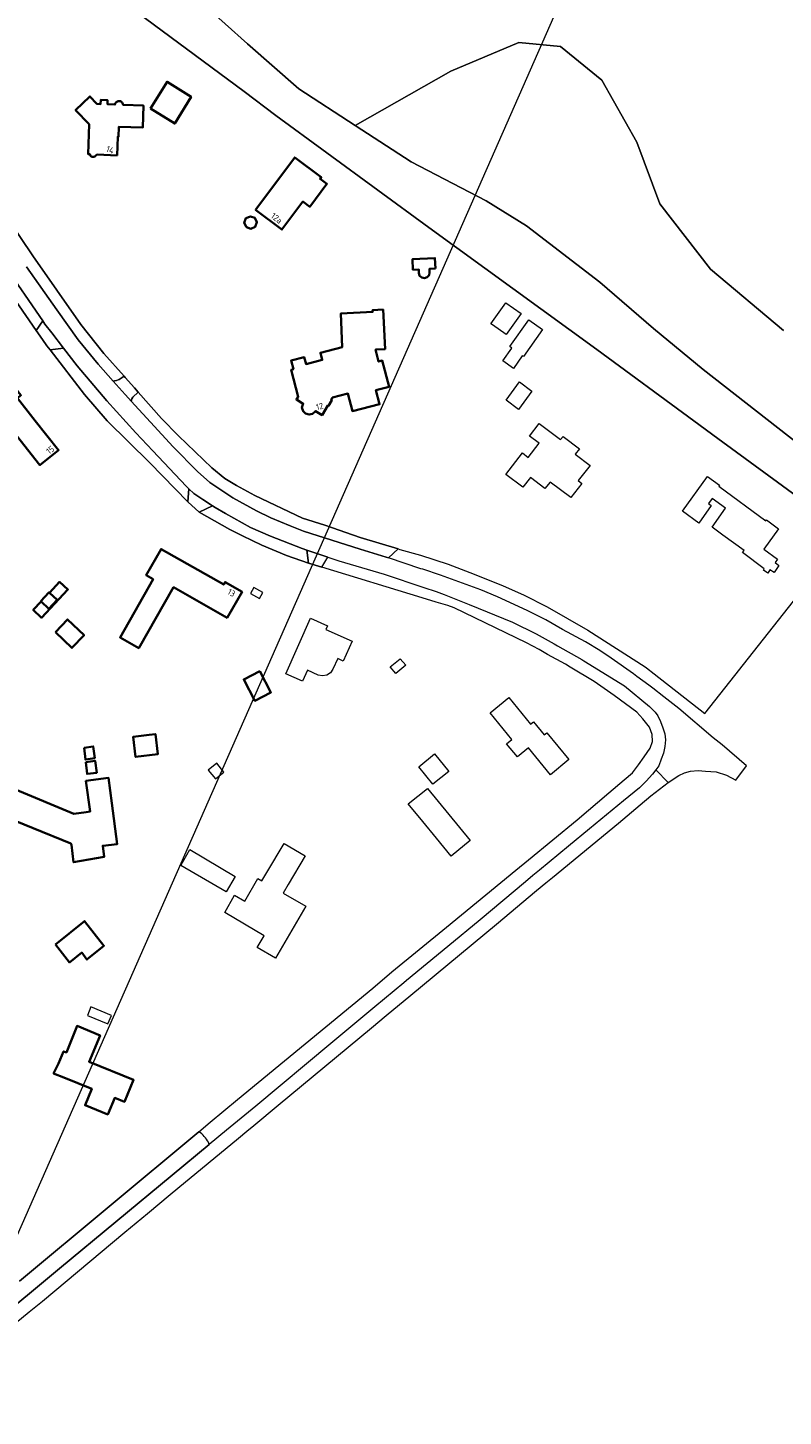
# Model space of a CAD drawing. Header units: metres. Extents: x 140853 to 145288, y 474558 to 480269.
# Tile 54 of 256: x 142742 to 142962, y 475711 to 476114. Entities that reach past the tile are written whole.
import ezdxf
from ezdxf.enums import TextEntityAlignment as Align

# ---------------------------------------------------------------- set-up
doc = ezdxf.new("R2010")
doc.units = ezdxf.units.M
doc.header["$MEASUREMENT"] = 0
for name, color, linetype, lineweight in [('B-WE-GR-BOS_LOOF-G', 40, 'Continuous', 13), ('B-WE-GR-GRAS_KRUIDENRIJK-G', 80, 'Continuous', 18), ('B-WE-GR-HEIDE-G', 200, 'Continuous', 13), ('B-WE-OG-BEBOUWING-G', 7, 'Continuous', 35), ('B-WE-OG-BEBOUWING_BIJGEBOUW-G', 7, 'Continuous', 18), ('B-WE-OG-BEBOUWING_HUISNUMMER-T18', 10, 'Continuous', 18), ('B-WE-OG-HULPLIJN-G', 50, 'Continuous', 18), ('B-WE-OG-TERREIN_ERF-G', 7, 'Continuous', 18), ('B-WE-VH-VERHARDING_ASFALT-G', 252, 'Continuous', 18), ('B-WE-VH-VERHARDING_BETONSTRAATSTEEN-G', 252, 'Continuous', 18), ('B-WE-VH-VERHARDING_HALFVERHARDING_GRIND-G', 252, 'Continuous', 18), ('B-WE-VH-VERHARDING_STRAATBAKSTEEN-G', 252, 'Continuous', 18)]:
    doc.layers.add(name, color=color, linetype=linetype, lineweight=lineweight)
doc.styles.add('NLCS-ISO', font='txt')

msp = doc.modelspace()

# ---------------------------------------------------------------- linework, layer by layer
at = {"layer": 'B-WE-GR-BOS_LOOF-G', "ltscale": 0.2, "flags": 128}
for points in [[(142757.625, 476131.027), (142805.222, 476095.633), (142814.44, 476088.731), (142858.914, 476056.114), (142907.705, 476020.734), (142935.928, 476000), (142942.844, 475994.88), (142980.392, 475967.35)], [(142989.092, 475975.512), (142938.607, 476014.936), (142924.145, 476026.83), (142908.539, 476040.277), (142887.267, 476056.664), (142875.566, 476063.903), (142853.745, 476075.243), (142837.521, 476085.788), (142821.129, 476096.441), (142806.265, 476109.513), (142793.248, 476121.187)], [(142961.972, 476026.268), (142940.761, 476044.007), (142926.063, 476063.021), (142919.311, 476080.925), (142909.195, 476099.007), (142897.124, 476108.734), (142885.017, 476109.878), (142865.342, 476101.533), (142837.521, 476085.788), (142837.521, 476085.788), (142853.745, 476075.243), (142875.566, 476063.903), (142887.267, 476056.664), (142908.539, 476040.277), (142924.145, 476026.83), (142938.607, 476014.936), (142989.092, 475975.512)]]:
    msp.add_lwpolyline(points, dxfattribs=at)
at = {"layer": 'B-WE-GR-GRAS_KRUIDENRIJK-G', "ltscale": 0.2, "flags": 128}
for points in [[(142742.035, 476044.764), (142750.809, 476032.208), (142757.079, 476023.53), (142762.837, 476016.409), (142767.18, 476011.545), (142767.603, 476011.579), (142768.187, 476011.707), (142768.672, 476011.891), (142768.928, 476012.047), (142770.394, 476012.934), (142764.535, 476019.536), (142757.79, 476027.993), (142743.857, 476047.975), (142725.25, 476075.435)], [(142723.925, 476056.47), (142744.867, 476026.225), (142746.763, 476029.037), (142735.466, 476045.466)]]:
    msp.add_lwpolyline(points, dxfattribs=at)
for points in [[(142788.86, 475976.483), (142789.212, 475980.238), (142788.446, 475980.965), (142778.712, 475991.287), (142773.791, 475996.546), (142765.347, 476005.792), (142756.768, 476015.951), (142752.799, 476021.102), (142748.865, 476020.592), (142758.898, 476007.654), (142765.452, 476000), (142777.864, 475987.751), (142788.86, 475976.483)], [(142772.401, 476005.751), (142778.074, 475999.573), (142784.588, 475992.481), (142784.631, 475992.435), (142791.691, 475985.258), (142795.329, 475982.036), (142801.924, 475977.663), (142808.878, 475973.871), (142813.016, 475971.81), (142818.667, 475969.512), (142822.497, 475967.923), (142838.923, 475962.714), (142846.525, 475960.388), (142847.238, 475960.15), (142850.006, 475962.799), (142838.943, 475966.119), (142828.688, 475969.717), (142822.248, 475971.73), (142808.329, 475978.315), (142802.992, 475981.167), (142799.628, 475983.223), (142795.84, 475986.336), (142786.211, 475995.623), (142781.251, 476000.702), (142774.459, 476008.354), (142772.926, 476006.913), (142772.638, 476006.396), (142772.401, 476005.751)], [(142823.96, 475958.609), (142823.468, 475962.452), (142822.149, 475962.891), (142812.948, 475966.483), (142807.1, 475969.038), (142799.804, 475973.053), (142796.868, 475974.836), (142796.06, 475975.338), (142792.171, 475973.431), (142801.106, 475968.404), (142804.74, 475966.536), (142810.421, 475963.862), (142817.588, 475960.842), (142823.96, 475958.609)]]:
    msp.add_lwpolyline(points, close=True, dxfattribs=at)
msp.add_lwpolyline([(142731.867, 475737.331), (142751.608, 475753.682), (142784.393, 475780.884), (142795.077, 475789.716), (142794.898, 475790.395), (142794.898, 475790.395, 0.1188393), (142792.105, 475793.467), (142792.105, 475793.467), (142740.029, 475750)], format="xyb", dxfattribs=at)
at = {"layer": 'B-WE-GR-HEIDE-G', "ltscale": 0.2, "flags": 128}
msp.add_lwpolyline([(142793.248, 476121.187), (142806.265, 476109.513), (142821.129, 476096.441), (142837.521, 476085.788), (142865.342, 476101.533), (142885.017, 476109.878), (142897.124, 476108.734), (142909.195, 476099.007), (142919.311, 476080.925), (142926.063, 476063.021), (142940.761, 476044.007), (142961.972, 476026.268)], dxfattribs=at)
at = {"layer": 'B-WE-OG-BEBOUWING-G', "ltscale": 0.2, "flags": 128}
for points in [[(142778.079, 476090.746), (142785.08, 476086.333), (142789.854, 476094.166), (142782.868, 476098.522), (142778.079, 476090.746)], [(142768.387, 476077.118), (142768.537, 476082.542), (142768.764, 476082.538), (142768.857, 476085.408), (142775.817, 476085.166), (142776.015, 476091.603), (142770.066, 476091.81), (142770.043, 476091.975), (142769.997, 476092.131), (142769.914, 476092.297), (142769.798, 476092.466), (142769.651, 476092.612), (142769.498, 476092.743), (142769.299, 476092.831), (142769.085, 476092.888), (142768.87, 476092.905), (142768.656, 476092.881), (142768.434, 476092.809), (142768.227, 476092.695), (142768.065, 476092.558), (142767.944, 476092.422), (142767.831, 476092.242), (142767.782, 476092.077), (142767.729, 476091.892), (142765.561, 476091.967), (142765.57, 476093.153), (142763.594, 476093.23), (142763.535, 476092.038), (142762.493, 476092.073), (142760.472, 476094.254), (142756.274, 476090.263), (142760.191, 476086.134), (142759.953, 476077.457), (142760.429, 476077.439), (142760.491, 476077.304), (142760.552, 476077.159), (142760.633, 476077.015), (142760.747, 476076.892), (142760.943, 476076.766), (142761.125, 476076.699), (142761.373, 476076.674), (142761.631, 476076.711), (142761.873, 476076.801), (142762.092, 476076.937), (142762.304, 476077.126), (142762.547, 476077.357), (142768.387, 476077.118)], [(142808.552, 476061.32), (142816.215, 476055.568), (142822.33, 476063.713), (142824.329, 476062.212), (142829.287, 476068.817), (142827.329, 476070.287), (142827.666, 476070.736), (142819.961, 476076.52), (142808.552, 476061.32)], [(142805.9, 476056.22), (142807.24, 476055.78), (142808.47, 476056.36), (142808.95, 476057.71), (142808.38, 476058.99), (142807.09, 476059.32), (142805.77, 476058.83), (142805.29, 476057.52), (142805.9, 476056.22)], [(142860.847, 476044.214), (142860.692, 476047.28), (142854.141, 476046.937), (142854.295, 476043.881), (142855.966, 476043.96), (142856.016, 476042.985), (142856.238, 476042.14), (142856.846, 476041.65), (142857.679, 476041.487), (142858.443, 476041.71), (142858.969, 476042.287), (142859.127, 476043.124), (142859.066, 476044.114), (142860.847, 476044.214)], [(142847.347, 476009.874), (142845.388, 476017.502), (142844.328, 476017.23), (142843.432, 476020.716), (142846.219, 476020.85), (142845.64, 476032.308), (142842.566, 476032.152), (142842.593, 476031.613), (142833.299, 476031.14), (142833.78, 476021.401), (142827.405, 476019.762), (142827.945, 476017.668), (142823.237, 476016.456), (142822.725, 476018.457), (142818.916, 476017.479), (142819.549, 476015.01), (142818.942, 476014.855), (142820.951, 476007.007), (142820.429, 476006.147), (142822.414, 476004.959), (142822.263, 476004.713), (142822.018, 476003.83), (142822.354, 476002.82), (142823.053, 476002.087), (142824.124, 476001.798), (142825.097, 476002.038), (142825.795, 476002.611), (142825.943, 476002.834), (142827.896, 476001.666), (142829.557, 476004.419), (142829.726, 476004.323), (142830.719, 476005.994), (142830.559, 476006.089), (142830.941, 476006.741), (142835.416, 476007.889), (142836.72, 476002.81), (142844.593, 476004.832), (142843.548, 476008.899), (142847.347, 476009.874)], [(142744.556, 476000), (142743.867, 476000.883), (142739.404, 476006.605), (142740.42, 476007.425), (142737.525, 476011.165), (142723.218, 476000), (142720.147, 475997.63), (142724.911, 475991.696), (142725.287, 475992.016), (142727.342, 475989.457), (142730.89, 475992.236), (142730.216, 475993.107), (142736.97, 475998.401), (142745.948, 475987.16), (142751.344, 475991.486), (142744.556, 476000)], [(142804.646, 475950.313), (142799.722, 475953.137), (142799.307, 475952.443), (142781.121, 475962.742), (142776.798, 475955.114), (142778.818, 475953.954), (142769.237, 475937.072), (142774.628, 475933.98), (142784.756, 475951.658), (142800.319, 475942.78), (142804.646, 475950.313)], [(142748.678, 475950.052), (142750.983, 475947.983), (142748.515, 475945.34), (142746.326, 475947.483), (142744.01, 475945.054), (142746.352, 475942.762), (142754.084, 475950.962), (142751.599, 475953.187), (142748.678, 475950.052)], [(142746.174, 475947.632), (142746.326, 475947.483), (142748.515, 475945.34), (142750.983, 475947.983), (142748.678, 475950.052), (142748.553, 475950.165), (142746.174, 475947.632)], [(142750.41, 475938.599), (142755.243, 475934.013), (142758.758, 475937.716), (142753.949, 475942.317), (142750.41, 475938.599)], [(142809.844, 475927.284), (142805.145, 475924.868), (142808.328, 475918.677), (142813.028, 475921.094), (142809.844, 475927.284)], [(142777.63, 475908.77), (142773.02, 475908.21), (142773.709, 475902.36), (142780.182, 475903.157), (142779.469, 475908.994), (142777.63, 475908.77)], [(142758.76, 475905.03), (142759.16, 475901.59), (142761.87, 475901.99), (142761.44, 475905.34), (142761.43, 475905.38), (142758.76, 475905.03)], [(142759.24, 475900.81), (142759.65, 475897.42), (142762.43, 475897.77), (142761.97, 475901.26), (142759.24, 475900.81)], [(142755.064, 475876.773), (142755.693, 475871.734), (142764.601, 475873.372), (142764.193, 475876.549), (142768.389, 475877.043), (142766.843, 475888.928), (142765.891, 475896.245), (142759.311, 475895.371), (142760.493, 475886.45), (142759.359, 475886.295), (142755.739, 475885.798), (142738.832, 475892.933), (142732.97, 475886.136), (142754.909, 475877.165), (142755.064, 475876.773)], [(142750.451, 475847.873), (142754.529, 475842.663), (142758.058, 475845.497), (142759.593, 475843.462), (142764.534, 475847.511), (142758.87, 475854.667), (142750.451, 475847.873)], [(142752.869, 475809.254), (142761.004, 475805.945), (142759.059, 475801.169), (142765.656, 475798.503), (142767.663, 475803.304), (142770.482, 475802.145), (142773.115, 475808.498), (142760.203, 475813.803), (142763.42, 475821.464), (142756.711, 475824.182), (142753.602, 475816.493), (142752.806, 475816.813), (142751.355, 475813.257), (142749.896, 475810.414), (142752.869, 475809.254)]]:
    msp.add_lwpolyline(points, close=True, dxfattribs=at)
at = {"layer": 'B-WE-OG-BEBOUWING_BIJGEBOUW-G', "ltscale": 0.2, "flags": 128}
for points in [[(142808.024, 475951.565), (142807.061, 475949.809), (142809.735, 475948.343), (142810.699, 475950.099), (142808.024, 475951.565)], [(142797.292, 475900.533), (142794.821, 475898.532), (142796.898, 475895.968), (142799.368, 475897.969), (142797.292, 475900.533)], [(142759.742, 475827.235), (142765.641, 475824.804), (142766.694, 475827.203), (142760.728, 475829.735), (142759.742, 475827.235)]]:
    msp.add_lwpolyline(points, close=True, dxfattribs=at)
at = {"layer": 'B-WE-OG-HULPLIJN-G'}
msp.add_lwpolyline([(141484.938, 478467.493), (142922.898, 478740.923), (143043.789, 479141.528), (143928.198, 479351.369), (144042.725, 479840.999), (144698.079, 479872.794), (144672.627, 478988.916), (144742.617, 478639.181), (145060.75, 478225.858), (145035.298, 477659.922), (145054.388, 476896.862), (144768.066, 476833.275), (144755.342, 477825.251), (143616.428, 477755.303), (142541.14, 475313.514), (141510.39, 476108.367), (141014.104, 476776.044), (140988.652, 477462.798), (141421.313, 477755.303), (141484.938, 478467.493)], close=True, dxfattribs=at)
at = {"layer": 'B-WE-OG-TERREIN_ERF-G', "ltscale": 0.2, "flags": 128}
for points in [[(142725.25, 476075.435), (142743.857, 476047.975), (142757.79, 476027.993), (142764.535, 476019.536), (142770.394, 476012.934), (142770.724, 476012.562), (142773.393, 476009.555), (142774.459, 476008.354), (142781.251, 476000.702), (142786.211, 475995.623), (142795.84, 475986.336), (142799.628, 475983.223), (142802.992, 475981.167), (142808.329, 475978.315), (142822.248, 475971.73), (142828.688, 475969.717), (142838.943, 475966.119), (142850.006, 475962.799), (142850.479, 475962.657), (142856.466, 475961.004), (142856.535, 475960.985), (142864.572, 475958.362), (142872.127, 475955.42), (142880.493, 475952.047), (142886.418, 475949.446), (142893.276, 475945.949), (142905.122, 475939.183), (142921.789, 475928.489), (142922.118, 475928.235), (142924.323, 475926.528), (142939.044, 475914.924), (142980.392, 475967.35), (142942.844, 475994.88), (142935.928, 476000), (142907.705, 476020.734), (142858.914, 476056.114), (142814.44, 476088.731), (142805.222, 476095.633), (142757.625, 476131.027)], [(142740.029, 475750), (142792.105, 475793.467), (142795.353, 475796.198), (142803.326, 475802.849), (142842.626, 475835.161), (142848.2, 475839.891), (142864.02, 475852.875), (142884.16, 475869.424), (142887.884, 475872.449), (142902.004, 475884.106), (142911.228, 475891.891), (142915.649, 475895.731), (142918.077, 475897.742), (142919.8, 475900.076), (142921.454, 475902.374), (142923.255, 475904.903), (142923.844, 475906.825), (142923.817, 475908.901), (142923.032, 475911.015), (142921.076, 475913.404), (142919.329, 475915.312), (142912.72, 475920.217), (142906.977, 475924.285), (142899.957, 475928.453), (142898.57, 475929.257), (142893.401, 475932.099), (142890.988, 475933.585), (142887.316, 475935.517), (142866.274, 475945.619), (142864.435, 475946.305), (142861.036, 475947.284), (142857, 475948.569), (142827.79, 475957.483), (142823.96, 475958.609), (142817.588, 475960.842), (142810.421, 475963.862), (142804.74, 475966.536), (142801.106, 475968.404), (142792.171, 475973.431), (142788.86, 475976.483), (142777.864, 475987.751), (142765.452, 476000), (142758.898, 476007.654), (142748.865, 476020.592), (142747.947, 476021.776), (142746.676, 476023.612), (142744.867, 476026.225), (142723.925, 476056.47)]]:
    msp.add_lwpolyline(points, dxfattribs=at)
for points in [[(142778.079, 476090.746), (142782.868, 476098.522), (142789.854, 476094.166), (142785.08, 476086.333), (142778.079, 476090.746)], [(142768.387, 476077.118), (142762.547, 476077.357), (142762.304, 476077.126), (142762.092, 476076.937), (142761.873, 476076.801), (142761.631, 476076.711), (142761.373, 476076.674), (142761.125, 476076.699), (142760.943, 476076.766), (142760.747, 476076.892), (142760.633, 476077.015), (142760.552, 476077.159), (142760.491, 476077.304), (142760.429, 476077.439), (142759.953, 476077.457), (142760.191, 476086.134), (142756.274, 476090.263), (142760.472, 476094.254), (142762.493, 476092.073), (142763.535, 476092.038), (142763.594, 476093.23), (142765.57, 476093.153), (142765.561, 476091.967), (142767.729, 476091.892), (142767.782, 476092.077), (142767.831, 476092.242), (142767.944, 476092.422), (142768.065, 476092.558), (142768.227, 476092.695), (142768.434, 476092.809), (142768.656, 476092.881), (142768.87, 476092.905), (142769.085, 476092.888), (142769.299, 476092.831), (142769.498, 476092.743), (142769.651, 476092.612), (142769.798, 476092.466), (142769.914, 476092.297), (142769.997, 476092.131), (142770.043, 476091.975), (142770.066, 476091.81), (142776.015, 476091.603), (142775.817, 476085.166), (142768.857, 476085.408), (142768.764, 476082.538), (142768.537, 476082.542), (142768.387, 476077.118)], [(142808.552, 476061.32), (142819.961, 476076.52), (142827.666, 476070.736), (142827.329, 476070.287), (142829.287, 476068.817), (142824.329, 476062.212), (142822.33, 476063.713), (142816.215, 476055.568), (142808.552, 476061.32)], [(142805.9, 476056.22), (142805.29, 476057.52), (142805.77, 476058.83), (142807.09, 476059.32), (142808.38, 476058.99), (142808.95, 476057.71), (142808.47, 476056.36), (142807.24, 476055.78), (142805.9, 476056.22)], [(142860.847, 476044.214), (142859.066, 476044.114), (142859.127, 476043.124), (142858.969, 476042.287), (142858.443, 476041.71), (142857.679, 476041.487), (142856.846, 476041.65), (142856.238, 476042.14), (142856.016, 476042.985), (142855.966, 476043.96), (142854.295, 476043.881), (142854.141, 476046.937), (142860.692, 476047.28), (142860.847, 476044.214)], [(142847.347, 476009.874), (142843.548, 476008.899), (142844.593, 476004.832), (142836.72, 476002.81), (142835.416, 476007.889), (142830.941, 476006.741), (142830.559, 476006.089), (142830.719, 476005.994), (142829.726, 476004.323), (142829.557, 476004.419), (142827.896, 476001.666), (142825.943, 476002.834), (142825.795, 476002.611), (142825.097, 476002.038), (142824.124, 476001.798), (142823.053, 476002.087), (142822.354, 476002.82), (142822.018, 476003.83), (142822.263, 476004.713), (142822.414, 476004.959), (142820.429, 476006.147), (142820.951, 476007.007), (142818.942, 476014.855), (142819.549, 476015.01), (142818.916, 476017.479), (142822.725, 476018.457), (142823.237, 476016.456), (142827.945, 476017.668), (142827.405, 476019.762), (142833.78, 476021.401), (142833.299, 476031.14), (142842.593, 476031.613), (142842.566, 476032.152), (142845.64, 476032.308), (142846.219, 476020.85), (142843.432, 476020.716), (142844.328, 476017.23), (142845.388, 476017.502), (142847.347, 476009.874)], [(142885.75, 476031.17), (142881.38, 476025.07), (142877.37, 476027.91), (142876.93, 476028.19), (142881.28, 476034.31), (142885.75, 476031.17)], [(142883.481, 476015.205), (142880.391, 476017.386), (142883.035, 476021.132), (142882.438, 476021.553), (142887.936, 476029.342), (142891.925, 476026.526), (142886.364, 476018.649), (142886.062, 476018.862), (142883.481, 476015.205)], [(142744.556, 476000), (142751.344, 475991.486), (142745.948, 475987.16), (142736.97, 475998.401), (142730.216, 475993.107), (142730.89, 475992.236), (142727.342, 475989.457), (142725.287, 475992.016), (142724.911, 475991.696), (142720.147, 475997.63), (142723.218, 476000), (142737.525, 476011.165), (142740.42, 476007.425), (142739.404, 476006.605), (142743.867, 476000.883), (142744.556, 476000)], [(142888.848, 476008.615), (142884.925, 476003.326), (142881.422, 476005.99), (142885.244, 476011.294), (142888.848, 476008.615)], [(142905.731, 475987.062), (142902.284, 475982.622), (142903.344, 475981.762), (142900.117, 475977.686), (142894.126, 475982.22), (142892.656, 475980.345), (142888.42, 475983.544), (142886.21, 475980.709), (142881.318, 475984.378), (142886.083, 475990.687), (142887.796, 475989.363), (142890.917, 475993.491), (142888.158, 475995.541), (142890.956, 475999.191), (142897.136, 475994.533), (142897.891, 475995.459), (142902.675, 475991.83), (142901.426, 475990.286), (142905.731, 475987.062)], [(142937.308, 475970.31), (142932.58, 475973.754), (142939.835, 475983.85), (142943.37, 475981.269), (142943.199, 475980.997), (142956.78, 475970.957), (142956.966, 475971.214), (142960.524, 475968.641), (142956.254, 475962.717), (142960.221, 475959.779), (142959.545, 475958.806), (142960.623, 475958.01), (142959.239, 475955.92), (142958.018, 475956.746), (142957.373, 475955.763), (142956.128, 475956.637), (142956.316, 475957.001), (142950.048, 475961.705), (142950.5, 475962.33), (142944.362, 475966.771), (142941.187, 475969.104), (142945.108, 475974.575), (142941.181, 475977.454), (142940.166, 475975.959), (142940.89, 475975.433), (142937.308, 475970.31)], [(142804.646, 475950.313), (142800.319, 475942.78), (142784.756, 475951.658), (142774.628, 475933.98), (142769.237, 475937.072), (142778.818, 475953.954), (142776.798, 475955.114), (142781.121, 475962.742), (142799.307, 475952.443), (142799.722, 475953.137), (142804.646, 475950.313)], [(142748.678, 475950.052), (142751.599, 475953.187), (142754.084, 475950.962), (142746.352, 475942.762), (142744.01, 475945.054), (142746.326, 475947.483), (142746.174, 475947.632), (142748.553, 475950.165), (142748.678, 475950.052)], [(142750.41, 475938.599), (142753.949, 475942.317), (142758.758, 475937.716), (142755.243, 475934.013), (142750.41, 475938.599)], [(142834.054, 475930.207), (142832.445, 475930.922), (142831.061, 475927.821), (142830.388, 475926.737), (142829.314, 475926.068), (142828.018, 475925.881), (142826.792, 475926.121), (142823.665, 475927.514), (142822.243, 475924.323), (142817.319, 475926.517), (142824.513, 475942.665), (142829.426, 475940.457), (142828.944, 475939.368), (142836.595, 475935.948), (142834.054, 475930.207)], [(142852.211, 475928.989), (142849.315, 475926.57), (142847.724, 475928.49), (142850.622, 475930.89), (142852.211, 475928.989)], [(142809.844, 475927.284), (142813.028, 475921.094), (142808.328, 475918.677), (142805.145, 475924.868), (142809.844, 475927.284)], [(142899.616, 475901.576), (142894.215, 475897.19), (142887.856, 475904.973), (142884.629, 475902.359), (142881.49, 475906.155), (142883.037, 475907.401), (142876.703, 475915.157), (142882.139, 475919.578), (142888.443, 475911.894), (142889.283, 475912.555), (142892.41, 475908.728), (142893.209, 475909.393), (142899.616, 475901.576)], [(142777.63, 475908.77), (142779.469, 475908.994), (142780.182, 475903.157), (142773.709, 475902.36), (142773.02, 475908.21), (142777.63, 475908.77)], [(142758.76, 475905.03), (142761.43, 475905.38), (142761.44, 475905.34), (142761.87, 475901.99), (142759.16, 475901.59), (142758.76, 475905.03)], [(142864.728, 475898.139), (142860.098, 475894.433), (142855.987, 475899.495), (142860.59, 475903.21), (142864.728, 475898.139)], [(142759.65, 475897.42), (142759.24, 475900.81), (142761.97, 475901.26), (142762.43, 475897.77), (142759.65, 475897.42)], [(142755.064, 475876.773), (142754.909, 475877.165), (142732.97, 475886.136), (142738.832, 475892.933), (142755.739, 475885.798), (142759.359, 475886.295), (142760.493, 475886.45), (142759.311, 475895.371), (142765.891, 475896.245), (142766.843, 475888.928), (142768.389, 475877.043), (142764.193, 475876.549), (142764.601, 475873.372), (142755.693, 475871.734), (142755.064, 475876.773)], [(142857.15, 475883.58), (142852.92, 475888.695), (142858.547, 475893.176), (142870.896, 475878.024), (142865.434, 475873.524), (142861.13, 475878.76), (142857.15, 475883.58)], [(142802.628, 475867.609), (142800.038, 475863.111), (142786.892, 475870.839), (142789.501, 475875.427), (142802.628, 475867.609)], [(142811.075, 475850.408), (142799.643, 475857.172), (142802.489, 475862.226), (142805.468, 475860.487), (142809.234, 475867.032), (142810.416, 475866.337), (142811.85, 475868.74), (142816.881, 475877.172), (142823, 475873.612), (142818.066, 475865.266), (142816.599, 475862.785), (142823.15, 475858.987), (142814.332, 475843.923), (142809.078, 475846.961), (142811.075, 475850.408)], [(142750.451, 475847.873), (142758.87, 475854.667), (142764.534, 475847.511), (142759.593, 475843.462), (142758.058, 475845.497), (142754.529, 475842.663), (142750.451, 475847.873)], [(142752.869, 475809.254), (142749.896, 475810.414), (142751.355, 475813.257), (142752.806, 475816.813), (142753.602, 475816.493), (142756.711, 475824.182), (142763.42, 475821.464), (142760.203, 475813.803), (142773.115, 475808.498), (142770.482, 475802.145), (142767.663, 475803.304), (142765.656, 475798.503), (142759.059, 475801.169), (142761.004, 475805.945), (142752.869, 475809.254)]]:
    msp.add_lwpolyline(points, close=True, dxfattribs=at)
at = {"layer": 'B-WE-VH-VERHARDING_ASFALT-G', "ltscale": 0.2, "flags": 128}
for points in [[(142735.466, 476045.466), (142746.763, 476029.037), (142746.763, 476029.037), (142747.399, 476028.112), (142749.363, 476025.562), (142752.799, 476021.102), (142756.768, 476015.951), (142765.347, 476005.792), (142773.791, 475996.546), (142778.712, 475991.287), (142788.446, 475980.965), (142789.212, 475980.238), (142790.615, 475978.906), (142793.212, 475977.106), (142796.06, 475975.338), (142796.868, 475974.836), (142799.804, 475973.053), (142807.1, 475969.038), (142812.948, 475966.483), (142822.149, 475962.891), (142823.468, 475962.452), (142829.541, 475960.428), (142832.779, 475959.349), (142845.951, 475955.411), (142857.485, 475951.592), (142861.053, 475950.41), (142863.316, 475949.505), (142870.582, 475946.6), (142883.171, 475941.541), (142890.061, 475938.084), (142895.341, 475935.179), (142896.264, 475934.671), (142903.355, 475930.625), (142903.959, 475930.253), (142915.751, 475922.997), (142923.021, 475916.975), (142924.684, 475915.38), (142925.444, 475914.317), (142926.24, 475912.639), (142926.901, 475910.791), (142927.447, 475909.022), (142927.625, 475907.341), (142927.438, 475905.395), (142927.038, 475903.482), (142926.448, 475901.664), (142925.692, 475899.792), (142924.808, 475898.565), (142928.425, 475894.965), (142931.533, 475896.942), (142933.218, 475897.773), (142934.916, 475898.249), (142937.175, 475898.368), (142939.255, 475898.261), (142942.406, 475898.04), (142945.361, 475897.093), (142948.102, 475895.644), (142951.181, 475899.787), (142944.089, 475905.852), (142941.527, 475907.918), (142931.535, 475916.408), (142927.204, 475919.808), (142923.992, 475922.279), (142922.804, 475923.164), (142919.332, 475925.748), (142918.323, 475926.499), (142911.835, 475931.073), (142908.56, 475933.242), (142904.423, 475935.749), (142897.78, 475939.397), (142892.867, 475942.145), (142887.467, 475944.89), (142878.861, 475948.883), (142874.05, 475950.927), (142862.321, 475955.179), (142857.12, 475956.855), (142856.626, 475957.014), (142847.238, 475960.15), (142846.525, 475960.388), (142838.923, 475962.714), (142822.497, 475967.923), (142818.667, 475969.512), (142813.016, 475971.81), (142808.878, 475973.871), (142801.924, 475977.663), (142795.329, 475982.036), (142791.691, 475985.258), (142784.631, 475992.435), (142784.588, 475992.481), (142778.074, 475999.573), (142772.401, 476005.751), (142771.615, 476006.607), (142770.682, 476007.623), (142767.18, 476011.545), (142762.837, 476016.409), (142757.079, 476023.53), (142750.809, 476032.208), (142742.035, 476044.764)], [(142737.28, 475736.563), (142742.81, 475741.097), (142746.675, 475744.267), (142770.61, 475764.262), (142777.177, 475769.722), (142783.803, 475775.23), (142786, 475777.056), (142803.602, 475791.585), (142806.038, 475793.595), (142808.067, 475795.29), (142815.111, 475801.174), (142842.258, 475823.684), (142846.548, 475827.239), (142853.696, 475833.164), (142878.565, 475853.775), (142890.233, 475863.53), (142892.87, 475865.734), (142894.842, 475867.357), (142914.016, 475883.143), (142919.003, 475887.319), (142920.342, 475888.44), (142923.443, 475891.036), (142928.425, 475894.965), (142924.808, 475898.565), (142923.923, 475897.337), (142922.082, 475895.346), (142920.072, 475893.359), (142915.442, 475889.635), (142905.579, 475881.46), (142899.519, 475876.406), (142891.044, 475869.467), (142889.082, 475867.861), (142886.992, 475866.1), (142873.817, 475854.998), (142864.43, 475847.273), (142852.465, 475837.44), (142851.652, 475836.761), (142843.212, 475829.712), (142830.467, 475819.067), (142808.623, 475800.914), (142800.111, 475793.877), (142795.077, 475789.716), (142784.393, 475780.884), (142751.608, 475753.682), (142731.867, 475737.331)]]:
    msp.add_lwpolyline(points, dxfattribs=at)
at = {"layer": 'B-WE-VH-VERHARDING_BETONSTRAATSTEEN-G', "ltscale": 0.2, "flags": 128}
msp.add_lwpolyline([(142823.468, 475962.452), (142823.96, 475958.609), (142827.79, 475957.483), (142829.541, 475960.428), (142823.468, 475962.452)], close=True, dxfattribs=at)
at = {"layer": 'B-WE-VH-VERHARDING_HALFVERHARDING_GRIND-G', "ltscale": 0.2, "flags": 128}
msp.add_lwpolyline([(142771.615, 476006.607), (142772.401, 476005.751), (142772.638, 476006.396), (142772.926, 476006.913), (142774.459, 476008.354), (142773.393, 476009.555), (142770.724, 476012.562), (142770.394, 476012.934), (142768.928, 476012.047), (142768.672, 476011.891), (142768.187, 476011.707), (142767.603, 476011.579), (142767.18, 476011.545), (142770.682, 476007.623), (142771.615, 476006.607)], close=True, dxfattribs=at)
at = {"layer": 'B-WE-VH-VERHARDING_STRAATBAKSTEEN-G', "ltscale": 0.2, "flags": 128}
for points in [[(142744.867, 476026.225), (142746.676, 476023.612), (142747.947, 476021.776), (142748.865, 476020.592), (142752.799, 476021.102), (142749.363, 476025.562), (142747.399, 476028.112), (142746.763, 476029.037), (142744.867, 476026.225)], [(142792.171, 475973.431), (142796.06, 475975.338), (142793.212, 475977.106), (142790.615, 475978.906), (142789.212, 475980.238), (142788.86, 475976.483), (142792.171, 475973.431)]]:
    msp.add_lwpolyline(points, close=True, dxfattribs=at)

# ---------------------------------------------------------------- texts
at = {"layer": 'B-WE-OG-BEBOUWING_HUISNUMMER-T18', "style": 'NLCS-ISO'}
for s, rotation, p in [('14', 339.8, (142766.331, 476078.746)), ('12a', 323.1, (142814.679, 476058.858)), ('12', 13.9, (142827.192, 476004.193)), ('15', 38, (142748.921, 475991.532)), ('13', 330.5, (142801.573, 475950.033))]:
    msp.add_text(s, height=1.8, rotation=rotation, dxfattribs=at).set_placement(p, align=Align.MIDDLE_CENTER)

doc.saveas('drawing.dxf')
